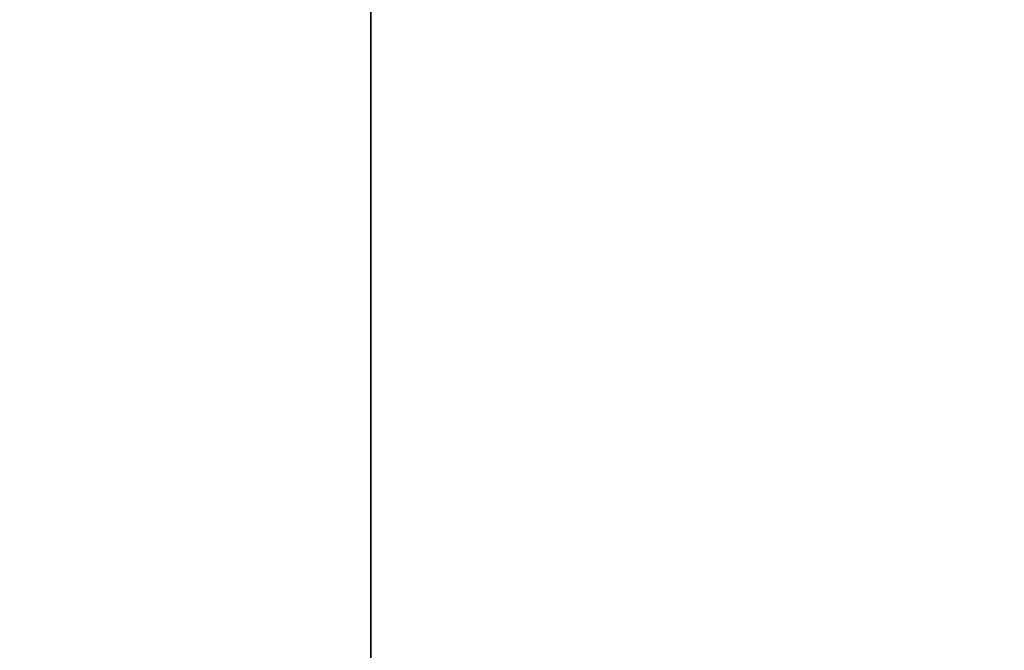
# Model space of a CAD drawing. Header units: millimetres. Extents: x 0 to 290, y -65 to 65.
# Tile 75 of 135: x 210.732 to 210.923, y -33.528 to -33.406. Entities that reach past the tile are written whole.
import ezdxf

# ---------------------------------------------------------------- set-up
doc = ezdxf.new("R2010")
doc.units = ezdxf.units.MM
doc.layers.add('Layer 01', color=7, linetype='Continuous', true_color=0x000000)

# ---------------------------------------------------------------- blocks, each defined once
blk = doc.blocks.new('Block 01')
at = {"layer": 'Layer 01'}
for p, q in [((210.8, -33.69209, 56.59073), (210.8, -32.08164, 56.59073)), ((210.8, -33.69209, 57.51449), (210.8, -32.08164, 57.51449))]:
    blk.add_line(p, q, dxfattribs=at)
blk.add_arc((223.5, -18.5, -66.50872), 14.99142, 90, 270, dxfattribs=at)
at = {"layer": 'Layer 01', "extrusion": (1, 0, 0)}
for start, end in [(5.36488, 90), (270, 354.63512)]:
    blk.add_arc((-37, 57.05261, 210.8), 4.94, start, end, dxfattribs=at)

msp = doc.modelspace()

# ---------------------------------------------------------------- block references
at = {"layer": 'Layer 01'}
msp.add_blockref('Block 01', (0, 0), dxfattribs=at)

doc.saveas('drawing.dxf')
